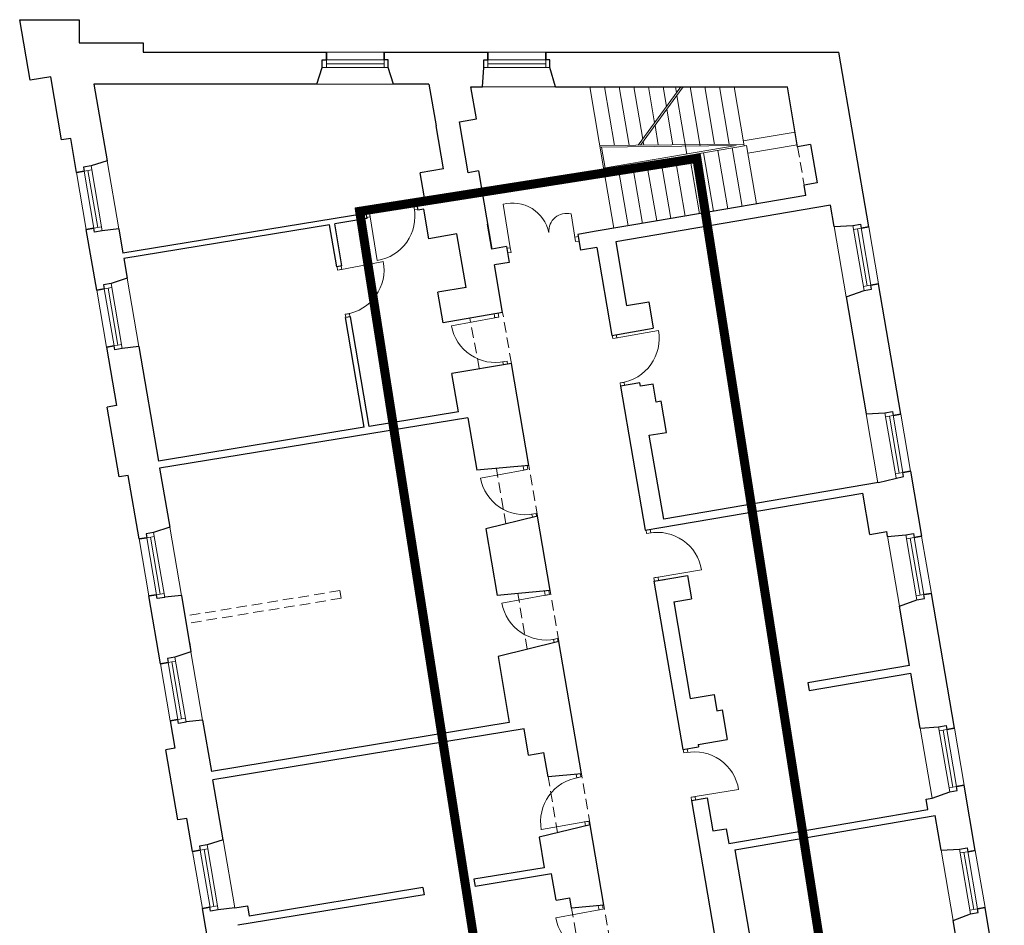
# Model space of a CAD drawing. Header units: centimetres. Extents: x 690840 to 714026, y 27673 to 40762.
# Tile 55 of 162: x 699882 to 699977, y 32567 to 32654. Entities that reach past the tile are written whole.
import ezdxf

# ---------------------------------------------------------------- set-up
doc = ezdxf.new("R2010")
doc.units = ezdxf.units.CM
doc.linetypes.add('DASHED', pattern=[19.05, 12.7, -6.35])
for name, color, linetype, lineweight in [('Drzwi i okna', 51, 'Continuous', 9), ('Przekrojowa', 253, 'Continuous', 25), ('Ramka', 255, 'Continuous', 9), ('S3_obrys zakresu', 1, 'Continuous', 5), ('Widokowa', 140, 'Continuous', 9)]:
    doc.layers.add(name, color=color, linetype=linetype, lineweight=lineweight)

# ---------------------------------------------------------------- blocks, each defined once
blk = doc.blocks.new('zw$2918')
at = {"layer": 'Drzwi i okna', "color": 0}
for p, q in [((763.4, -360), (769.2, -359.1)), ((764.8, -368.9), (763.4, -360)), ((950.2, -441.6), (936.3, -357.3)), ((677.6, -373.9), (670.5, -375.1)), ((679, -382.8), (677.6, -373.9)), ((764.7, -367.9), (770.3, -367)), ((1076.8, -429.8), (1067.9, -376)), ((671.9, -383), (678.9, -381.8)), ((678.9, -381.8), (692.5, -466.2)), ((1075.3, -420.9), (1081.8, -419.8)), ((1075.3, -420.9), (1076.8, -429.8)), ((1076.8, -429.8), (1083.3, -428.7)), ((950.2, -441.6), (943.7, -442.7)), ((951.7, -450.5), (945.2, -451.6)), ((950.2, -441.6), (951.7, -450.5)), ((620.3, -484.1), (704.4, -468.5)), ((615.9, -484.8), (614.8, -478.3)), ((624.8, -483.3), (615.9, -484.8)), ((623.8, -483.5), (622.7, -477)), ((639.5, -569), (630.7, -570.5)), ((630.7, -570.5), (631.8, -576.8)), ((639.7, -575.5), (638.6, -569.1)), ((919, -570.3), (920.3, -577.2)), ((928.1, -575.7), (926.8, -568.6)), ((920.3, -577.2), (836.2, -592.7)), ((919.3, -577.4), (928.1, -575.7)), ((1153.2, -616.9), (1237.4, -602)), ((1156.7, -616.3), (1155.6, -609.8)), ((1148.8, -617.6), (1147.7, -611.1)), ((1157.7, -616.2), (1148.8, -617.6)), ((935, -662.8), (943.9, -661.2)), ((936, -662.7), (937, -668.3)), ((943.9, -661.2), (944.9, -667)), ((1171.8, -701.9), (1162.9, -703.4)), ((1162.9, -703.4), (1164, -709.8)), ((1171.8, -708.5), (1170.8, -702.1)), ((976.6, -872), (892.5, -887.5)), ((975.4, -865.1), (976.6, -872)), ((975.6, -872.2), (984.5, -870.6)), ((984.5, -870.6), (983.2, -863.5)), ((991.4, -957.7), (1000.2, -956.1)), ((992.3, -957.5), (993.4, -963.1)), ((1000.2, -956.1), (1001.3, -961.8)), ((1214.4, -995), (1213.3, -988.5)), ((1222.3, -993.7), (1221.2, -987.2)), ((1223.3, -993.5), (1214.4, -995)), ((1236.4, -1079.4), (1320.8, -1065.5)), ((1237.4, -1079.3), (1228.5, -1080.7)), ((1228.5, -1080.7), (1229.6, -1087.1)), ((1237.5, -1085.8), (1236.4, -1079.4)), ((1026, -1113.1), (1024.7, -1106)), ((1018.1, -1114.5), (934, -1130)), ((1016.6, -1106.5), (1018.1, -1114.5)), ((1017.1, -1114.7), (1026, -1113.1)), ((1032.8, -1200.2), (1041.7, -1198.5)), ((1033.8, -1200), (1035, -1206.3)), ((1041.7, -1198.5), (1042.8, -1204.4)), ((1286.2, -1419.9), (1285.2, -1413.4)), ((1295.1, -1418.5), (1286.2, -1419.9)), ((1294.1, -1418.6), (1293, -1412.1)), ((1079.3, -1467.8), (1078.1, -1461.3)), ((1078.3, -1468), (1087.1, -1466.4)), ((1087.1, -1466.4), (1086.1, -1460.7)), ((1309.2, -1504.2), (1300.4, -1505.7)), ((1300.4, -1505.7), (1301.4, -1512.1)), ((1308.2, -1504.4), (1392.6, -1490.5)), ((1309.3, -1510.8), (1308.2, -1504.4)), ((1094.6, -1553.4), (1010.4, -1568.4)), ((1093.6, -1553.5), (1102.4, -1552)), ((1095.9, -1561.1), (1094.6, -1553.4)), ((1102.4, -1552), (1103.7, -1559.1)), ((1120.8, -1715.6), (1122.3, -1723.7)), ((1130.1, -1722.2), (1128.8, -1714.9)), ((1122.3, -1723.7), (1038.2, -1739.1)), ((1121.3, -1723.8), (1130.1, -1722.2))]:
    blk.add_line(p, q, dxfattribs=at)
at = {"layer": 'Drzwi i okna', "color": 0, "ltscale": 1.6}
for centre, radius, start, end in [((954.4, -427), 72.1, 11.9188, 104.5567), ((678.9, -380.6), 86.7, 279.0709, 10.6815), ((1059.5, -409.7), 34.7, 75.9366, 184.1291), ((619.1, -484.5), 86.7, 278.9985, 10.6091), ((921.5, -577.1), 86.7, 190.2929, 281.9036), ((1152, -617.3), 86.7, 278.5629, 10.1735), ((977.9, -872), 86.7, 190.2929, 281.9036), ((1235.2, -1079.4), 86.7, 9.2331, 100.8437), ((1019.4, -1114.5), 86.7, 190.2929, 281.9036), ((1307, -1504.4), 86.7, 9.2331, 100.8437), ((1095.7, -1553), 86.7, 98.6519, 190.2626), ((1123.5, -1723.6), 86.7, 190.2929, 281.9036)]:
    blk.add_arc(centre, radius, start, end, dxfattribs=at)
at = {"layer": 'Drzwi i okna', "color": 0}
for centre, start, end in [((755.5, -366), 187.546, 190.8446), ((621.9, -492.7), 278.1438, 281.4424), ((937.8, -653.4), 98.7681, 102.0666), ((1154.7, -625.5), 277.7082, 281.0068), ((994.1, -948.3), 98.7681, 102.0666), ((1220.4, -1002.9), 277.7082, 281.0068), ((1035.6, -1190.7), 98.7681, 102.0666), ((1292.2, -1427.9), 277.7082, 281.0068), ((1084.2, -1475.9), 278.4889, 281.7875), ((1139.7, -1799.9), 98.7681, 102.0666)]:
    blk.add_arc(centre, 78.2, start, end, dxfattribs=at)
at = {"layer": 'Przekrojowa', "color": 0, "ltscale": 1.6}
for p, q in [((20.1, -117.3), (0, 0)), ((0, 0), (115, 0)), ((115, 0), (115, -45)), ((115, -45), (239, -45)), ((239, -45), (239, -63)), ((239, -63), (594, -63)), ((706, -63), (907, -63)), ((1019, -63), (1586.8, -63)), ((1644.6, -401), (1586.8, -63)), ((575.7, -125), (586.2, -92.8)), ((724.3, -125), (713.8, -92.8)), ((896.4, -129.9), (899.2, -92.8)), ((1038.1, -129.9), (1026.8, -92.8)), ((60.2, -110.4), (20.1, -117.3)), ((81.1, -232.8), (60.2, -110.4)), ((575.7, -125), (143.8, -125)), ((143.8, -125), (169.2, -273.1)), ((792.8, -125), (724.3, -125)), ((792.8, -125), (806.6, -205.4)), ((884.5, -192.1), (873.9, -129.9)), ((873.9, -129.9), (896.4, -129.9)), ((1038.1, -129.9), (1048.7, -129.9)), ((1048.7, -129.9), (1487.3, -129.9)), ((1506.9, -246.1), (1487.3, -129.9)), ((820.8, -288.6), (806.6, -205.4)), ((852, -197.7), (884.5, -192.1)), ((868.8, -296.3), (852, -197.7)), ((98.9, -229.8), (81.1, -232.8)), ((110.2, -295.8), (98.9, -229.8)), ((1531.7, -241.8), (1506.9, -246.1)), ((1531.7, -241.8), (1544.4, -315.9)), ((169.2, -273.1), (138.2, -283.2)), ((820.8, -288.6), (776, -296.3)), ((786.2, -356.1), (776, -296.3)), ((888.5, -292.9), (868.8, -296.3)), ((888.5, -292.9), (914.4, -444.3)), ((1544.4, -315.9), (1519.4, -320.2)), ((1522.7, -340.3), (1519.4, -320.2)), ((1522.7, -340.3), (1231.6, -390.1)), ((786.2, -356.1), (769.2, -358.9)), ((769.2, -358.9), (770.9, -369)), ((1570.5, -359.3), (1154.5, -430.4)), ((1577.8, -400.7), (1570.5, -359.3)), ((670.5, -375.1), (199.8, -452.3)), ((670.5, -375.1), (672.2, -385.2)), ((782.8, -367), (770.9, -369)), ((792.5, -424.2), (782.8, -367)), ((600.2, -397), (201.5, -462.3)), ((614.1, -478.4), (600.2, -397)), ((672.2, -385.2), (610.1, -395.3)), ((624, -476.8), (610.1, -395.3)), ((914.4, -444.3), (906.1, -395.8)), ((1231.6, -390.1), (1112.7, -410.4)), ((1577.8, -400.7), (1613.9, -398.4)), ((149.1, -523.5), (129, -406.2)), ((191.8, -405.2), (159.6, -408.7)), ((191.8, -405.2), (199.8, -452.3)), ((846.8, -414.9), (792.5, -424.2)), ((864.5, -518.4), (846.8, -414.9)), ((1112.7, -410.4), (1081.1, -415.8)), ((1081.1, -415.8), (1086.3, -446.4)), ((1154.5, -430.4), (1175.6, -553.6)), ((943.1, -439.4), (914.4, -444.3)), ((943.1, -439.4), (948.3, -470)), ((1117.9, -441), (1086.3, -446.4)), ((1117.9, -441), (1147.1, -611.2)), ((201.5, -462.3), (208.1, -500.8)), ((948.3, -470), (919.7, -474.9)), ((935.4, -567.2), (919.7, -474.9)), ((624, -476.8), (614.1, -478.4)), ((208.1, -500.8), (177.1, -510.9)), ((1706.6, -763.8), (1663.4, -511.4)), ((864.5, -518.4), (810.2, -527.7)), ((820.4, -586.8), (810.2, -527.7)), ((1600.9, -536.9), (1635.4, -524.1)), ((1175.6, -553.6), (1218.5, -546.3)), ((1218.5, -546.3), (1227.3, -597.5)), ((1600.9, -536.9), (1639.6, -763.5)), ((935.4, -567.2), (820.4, -586.8)), ((640.8, -575.3), (631, -576.9)), ((667.3, -789.3), (631, -576.9)), ((677.2, -787.7), (640.8, -575.3)), ((1147.1, -611.2), (1227.3, -597.5)), ((168, -633.9), (187.4, -747.3)), ((230.7, -632.9), (198.5, -636.4)), ((230.7, -632.9), (268.6, -854.6)), ((952.3, -665.7), (837.2, -685.4)), ((986, -863), (952.3, -665.7)), ((849.8, -759.3), (837.2, -685.4)), ((1201.3, -703.4), (1164, -709.8)), ((1202.4, -709.9), (1201.3, -703.4)), ((1164, -709.8), (1211.7, -988.7)), ((1226.8, -705.7), (1202.4, -709.9)), ((1232.8, -740.6), (1226.8, -705.7)), ((1242.7, -738.9), (1232.8, -740.6)), ((1253, -799.1), (1242.7, -738.9)), ((187.4, -747.3), (169.6, -750.3)), ((192.7, -885.4), (169.6, -750.3)), ((849.8, -759.3), (677.2, -787.7)), ((1639.6, -763.5), (1676, -761.1)), ((867.8, -770.8), (271, -868.7)), ((867.8, -770.8), (885.2, -872.3)), ((667.3, -789.3), (268.6, -854.6)), ((1219.4, -804.8), (1253, -799.1)), ((1182.4, -817.2), (1182.4, -817.2)), ((1247.4, -967.4), (1219.4, -804.8)), ((271, -868.7), (290.5, -982.8)), ((986, -863), (885.2, -872.3)), ((1725.5, -874.2), (1747, -1000.4)), ((210.4, -882.3), (192.7, -885.4)), ((231.5, -1005.5), (210.4, -882.3)), ((1663.3, -896.3), (1247.4, -967.4)), ((1242.1, -983.5), (1633.1, -916.7)), ((1646.8, -996.7), (1633.1, -916.7)), ((1002.9, -961.6), (902.6, -986)), ((1027.5, -1105.5), (1002.9, -961.6)), ((290.5, -982.8), (259.5, -992.9)), ((902.6, -986), (924.6, -1115)), ((1211.7, -988.7), (1242.1, -983.5)), ((1646.8, -996.7), (1679.4, -991.1)), ((1681, -1001), (1679.4, -991.1)), ((1681, -1001), (1716.4, -997.7)), ((1228.6, -1087.3), (1259, -1082.1)), ((1228.6, -1087.3), (1248.8, -1083.8)), ((1259, -1082.1), (1293.5, -1076.2)), ((1293.5, -1076.2), (1301.3, -1121.5)), ((1027.5, -1105.5), (924.6, -1115)), ((1228.6, -1087.3), (1284.5, -1413.5)), ((272.8, -1247), (250.4, -1115.9)), ((313.1, -1114.9), (280.9, -1118.4)), ((313.1, -1114.9), (331.8, -1224.3)), ((1266.8, -1127.4), (1301.3, -1121.5)), ((1704.1, -1135.7), (1737.9, -1123.4)), ((1810.6, -1372), (1765.9, -1110.8)), ((1266.8, -1127.4), (1298.9, -1314.7)), ((1723.7, -1250.3), (1704.1, -1135.7)), ((328.7, -1206.3), (331.8, -1224.3)), ((1044.3, -1204), (926.5, -1232.8)), ((1088.2, -1460.3), (1044.3, -1204)), ((331.8, -1224.3), (300.8, -1234.4)), ((926.5, -1232.8), (948.4, -1361.1)), ((1723.7, -1250.3), (1526.9, -1284)), ((1529.3, -1298.8), (1726.2, -1265.1)), ((1744.4, -1371.7), (1726.2, -1265.1)), ((1526.9, -1284), (1529.3, -1298.8)), ((1298.9, -1314.7), (1345.2, -1306.8)), ((1345.2, -1306.8), (1350.6, -1338.3)), ((1350.6, -1338.3), (1360.5, -1336.6)), ((1360.5, -1336.6), (1370.3, -1393.8)), ((291.7, -1357.4), (300.8, -1410.7)), ((354.4, -1356.4), (322.2, -1359.9)), ((354.4, -1356.4), (371.4, -1455.7)), ((948.4, -1361.1), (371.4, -1455.7)), ((977.1, -1372.9), (374.1, -1471.7)), ((985.8, -1424), (977.1, -1372.9)), ((1744.4, -1371.7), (1780, -1369.3)), ((300.8, -1410.7), (283, -1413.7)), ((1284.5, -1413.5), (1314.9, -1408.3)), ((1314.1, -1403.4), (1370.3, -1393.8)), ((1314.1, -1403.4), (1314.9, -1408.3)), ((306.3, -1549.7), (283, -1413.7)), ((985.8, -1424), (1015.4, -1419)), ((1023.5, -1466.3), (1015.4, -1419)), ((1088.2, -1460.3), (1023.5, -1466.3)), ((394, -1588), (374.1, -1471.7)), ((1851, -1608.5), (1829.5, -1482.4)), ((1767.7, -1507.6), (1801.4, -1495)), ((1301.4, -1512.1), (1331.8, -1506.9)), ((1301.4, -1512.1), (1349.9, -1795)), ((1331.8, -1506.9), (1342.8, -1571)), ((1755.8, -1509.6), (1767.7, -1507.6)), ((1759.2, -1529.2), (1755.8, -1509.6)), ((1373.3, -1595.2), (1759.2, -1529.2)), ((1385.2, -1607.3), (1773.4, -1541)), ((1784.9, -1608.2), (1773.4, -1541)), ((324, -1546.7), (306.3, -1549.7)), ((335, -1610.7), (324, -1546.7)), ((1105, -1558.9), (1005.9, -1583.1)), ((1131.6, -1714.6), (1105, -1558.9)), ((1342.8, -1571), (1368.4, -1566.6)), ((1368.4, -1566.6), (1373.3, -1595.2)), ((394, -1588), (363, -1598.1)), ((1005.9, -1583.1), (1016, -1642.1)), ((1385.2, -1607.3), (1415.4, -1783.7)), ((1784.9, -1608.2), (1820.4, -1605.9)), ((1016, -1642.1), (879.6, -1664.5)), ((1030.2, -1654), (882, -1678.3)), ((1039, -1705.1), (1030.2, -1654)), ((879.6, -1664.5), (882, -1678.3)), ((783.3, -1694.4), (422.3, -1753.6)), ((780.9, -1680.6), (444.6, -1735.8)), ((780.9, -1680.6), (783.3, -1694.4)), ((416.6, -1720.1), (441.3, -1716.1)), ((441.3, -1716.1), (444.6, -1735.8)), ((1039, -1705.1), (1065.6, -1700.6)), ((1069, -1720.4), (1065.6, -1700.6)), ((1131.6, -1714.6), (1069, -1720.4)), ((375.3, -1846.3), (353.9, -1721.1)), ((416.6, -1720.1), (384.4, -1723.7)), ((1808.1, -1744.1), (1841.9, -1731.6)), ((1907.2, -1936.8), (1869.9, -1718.9)), ((1834, -1895.8), (1808.1, -1744.1))]:
    blk.add_line(p, q, dxfattribs=at)
at = {"layer": 'Przekrojowa', "color": 0}
for p, q in [((594, -78), (594, -63)), ((594, -63), (594, -78)), ((706, -78), (706, -63)), ((706, -63), (706, -78)), ((907, -78), (907, -63)), ((907, -63), (907, -78)), ((1019, -78), (1019, -63)), ((1019, -63), (1019, -78)), ((586.2, -92.8), (586.2, -78)), ((586.2, -78), (594, -78)), ((713.8, -78), (706, -78)), ((713.8, -92.8), (713.8, -78)), ((899.2, -92.8), (899.2, -78)), ((899.2, -78), (907, -78)), ((1026.8, -78), (1019, -78)), ((1026.8, -92.8), (1026.8, -78)), ((138.2, -283.2), (123.6, -285.7)), ((123.6, -285.7), (124.9, -293.3)), ((124.9, -293.3), (110.2, -295.8)), ((110.2, -295.8), (124.9, -293.3)), ((1613.9, -398.4), (1628.5, -395.9)), ((1628.5, -395.9), (1629.8, -403.6)), ((143.8, -403.7), (129, -406.2)), ((129, -406.2), (143.8, -403.7)), ((145.1, -411.4), (143.8, -403.7)), ((159.7, -408.9), (145.1, -411.4)), ((1629.8, -403.6), (1644.6, -401)), ((1644.6, -401), (1629.8, -403.6)), ((177.1, -510.9), (162.5, -513.3)), ((162.5, -513.3), (163.8, -521)), ((1648.7, -513.9), (1663.4, -511.4)), ((1663.4, -511.4), (1648.7, -513.9)), ((1650, -521.6), (1648.7, -513.9)), ((163.8, -521), (149.1, -523.5)), ((149.1, -523.5), (163.8, -521)), ((1635.4, -524.1), (1650, -521.6)), ((182.7, -631.4), (168, -633.9)), ((168, -633.9), (182.7, -631.4)), ((184, -639.1), (182.7, -631.4)), ((198.6, -636.6), (184, -639.1)), ((1676, -761.1), (1690.5, -758.6)), ((1690.5, -758.6), (1691.9, -766.3)), ((1691.9, -766.3), (1706.6, -763.8)), ((1706.6, -763.8), (1691.9, -766.3)), ((1710.7, -876.7), (1725.5, -874.2)), ((1725.5, -874.2), (1710.7, -876.7)), ((1712, -884.4), (1710.7, -876.7)), ((1663.3, -896.3), (1712, -884.4)), ((246.2, -1003), (231.5, -1005.5)), ((231.5, -1005.5), (246.2, -1003)), ((259.5, -992.9), (244.9, -995.4)), ((244.9, -995.4), (246.2, -1003)), ((1716.4, -997.7), (1731, -995.2)), ((1731, -995.2), (1732.3, -1002.9)), ((1732.3, -1002.9), (1747, -1000.4)), ((1747, -1000.4), (1732.3, -1002.9)), ((265.1, -1113.4), (250.4, -1115.9)), ((250.4, -1115.9), (265.1, -1113.4)), ((266.4, -1121.1), (265.1, -1113.4)), ((281, -1118.6), (266.4, -1121.1)), ((1737.9, -1123.4), (1752.5, -1120.9)), ((1751.2, -1113.3), (1765.9, -1110.8)), ((1765.9, -1110.8), (1751.2, -1113.3)), ((1752.5, -1120.9), (1751.2, -1113.3)), ((300.8, -1234.4), (286.2, -1236.8)), ((286.2, -1236.8), (287.5, -1244.5)), ((287.5, -1244.5), (272.8, -1247)), ((272.8, -1247), (287.5, -1244.5)), ((306.4, -1354.9), (291.7, -1357.4)), ((291.7, -1357.4), (306.4, -1354.9)), ((307.7, -1362.6), (306.4, -1354.9)), ((322.3, -1360.1), (307.7, -1362.6)), ((1780, -1369.3), (1794.5, -1366.8)), ((1794.5, -1366.8), (1795.9, -1374.5)), ((1795.9, -1374.5), (1810.6, -1372)), ((1810.6, -1372), (1795.9, -1374.5)), ((1814.7, -1484.9), (1829.5, -1482.4)), ((1829.5, -1482.4), (1814.7, -1484.9)), ((1816, -1492.5), (1814.7, -1484.9)), ((1801.4, -1495), (1816, -1492.5)), ((363, -1598.1), (348.4, -1600.6)), ((348.4, -1600.6), (349.7, -1608.2)), ((349.7, -1608.2), (335, -1610.7)), ((335, -1610.7), (349.7, -1608.2)), ((1820.4, -1605.9), (1835, -1603.4)), ((1835, -1603.4), (1836.3, -1611.1)), ((1836.3, -1611.1), (1851, -1608.5)), ((1851, -1608.5), (1836.3, -1611.1)), ((368.6, -1718.6), (353.9, -1721.1)), ((353.9, -1721.1), (368.6, -1718.6)), ((369.9, -1726.3), (368.6, -1718.6)), ((384.5, -1723.8), (369.9, -1726.3)), ((1841.9, -1731.6), (1856.5, -1729.1)), ((1855.2, -1721.5), (1869.9, -1718.9)), ((1869.9, -1718.9), (1855.2, -1721.5)), ((1856.5, -1729.1), (1855.2, -1721.5))]:
    blk.add_line(p, q, dxfattribs=at)
at = {"layer": 'Widokowa', "color": 0, "ltscale": 1.6}
for p, q in [((706, -63), (594, -63)), ((1019, -63), (907, -63)), ((724.3, -125), (575.7, -125)), ((1038.1, -129.9), (896.4, -129.9)), ((1104.1, -129.9), (1131.6, -290.7)), ((1132.5, -129.9), (1152, -243.5)), ((1160.9, -129.9), (1180.3, -243.2)), ((1189.3, -129.9), (1206.7, -231.2)), ((1198.1, -242.9), (1280.4, -129.9)), ((1202.6, -243.2), (1285, -129.9)), ((1217.7, -129.9), (1229.7, -199.6)), ((1246.2, -129.9), (1252.7, -168)), ((1270.2, -129.9), (1272.1, -141.3)), ((1298.6, -129.9), (1318.2, -244.7)), ((1327, -129.9), (1346, -241.4)), ((1355.4, -129.9), (1374.4, -241.1)), ((1383.8, -129.9), (1403.3, -244.3)), ((1273, -146.5), (1292.4, -260.2)), ((1253.6, -173.2), (1265.4, -242.3)), ((1230.6, -204.8), (1237, -242.6)), ((1401.5, -234.5), (1501.9, -217.7)), ((1123.6, -243.8), (1402.8, -240.8)), ((1124.1, -246.8), (1387.5, -243.9)), ((1134.1, -287.3), (1127.1, -246.8)), ((1387.5, -243.9), (1131.1, -287.8)), ((1407.6, -243.5), (1131.6, -290.7)), ((1207.6, -236.4), (1208.7, -242.9)), ((1407.6, -243.5), (1427, -356.7)), ((1410.2, -258.4), (1506.2, -242.4)), ((1297.2, -262.4), (1316.6, -375.6)), ((1324.8, -257.7), (1344.2, -370.8)), ((1352.4, -253), (1371.8, -366.1)), ((1380, -248.3), (1399.4, -361.4)), ((169.2, -273.1), (191.8, -405.2)), ((1159.2, -286), (1178.6, -399.2)), ((1186.8, -281.3), (1206.2, -394.4)), ((1214.4, -276.6), (1233.8, -389.7)), ((1242, -271.9), (1261.4, -385)), ((1269.6, -267.1), (1289, -380.3)), ((110.2, -295.8), (129, -406.2)), ((1131.6, -290.7), (1151, -403.9)), ((1600.9, -536.9), (1577.8, -400.7)), ((1663.4, -511.4), (1644.6, -401)), ((208.1, -500.8), (230.7, -632.9)), ((149.1, -523.5), (168, -633.9)), ((1662.4, -896.5), (1639.6, -763.5)), ((1725.5, -874.2), (1706.6, -763.8)), ((290.5, -982.8), (313.1, -1114.9)), ((231.5, -1005.5), (250.4, -1115.9)), ((1704.1, -1135.7), (1680.9, -1000.1)), ((1765.9, -1110.8), (1747, -1000.4)), ((331.8, -1224.3), (354.4, -1356.4)), ((272.8, -1247), (291.7, -1357.4)), ((1767.6, -1507.4), (1744.4, -1371.7)), ((1829.5, -1482.4), (1810.6, -1372)), ((394, -1588), (416.6, -1720.1)), ((335, -1610.7), (353.9, -1721.1)), ((1808.1, -1744.1), (1784.9, -1608.2)), ((1869.9, -1718.9), (1851, -1608.5))]:
    blk.add_line(p, q, dxfattribs=at)
at = {"layer": 'Widokowa', "color": 0}
for p, q in [((586.2, -92.8), (713.8, -92.8)), ((593.8, -78), (706, -78)), ((594, -78), (594, -92.8)), ((594, -85.4), (706, -85.4)), ((706, -78), (706, -92.8)), ((899.2, -92.8), (1026.8, -92.8)), ((906.8, -78), (1019, -78)), ((907, -78), (907, -92.8)), ((907, -85.4), (1019, -85.4)), ((1019, -78), (1019, -92.8)), ((159.7, -408.9), (138.2, -283.2)), ((124.9, -293.3), (139.5, -290.8)), ((143.8, -403.9), (124.9, -293.3)), ((151.1, -402.5), (132.2, -292.1)), ((1613.9, -398.4), (1635.4, -524.1)), ((143.8, -403.7), (158.4, -401.2)), ((1629.8, -403.6), (1615.2, -406)), ((1622.5, -404.8), (1641.4, -515.2)), ((1629.8, -403.3), (1648.7, -513.9)), ((198.6, -636.6), (177.1, -510.9)), ((1648.7, -513.9), (1634.1, -516.4)), ((163.8, -521), (178.4, -518.5)), ((182.7, -631.6), (163.8, -521)), ((190, -630.2), (171.1, -519.8)), ((182.7, -631.4), (197.3, -628.9)), ((1676, -761.1), (1697.5, -886.9)), ((1691.9, -766.3), (1677.3, -768.8)), ((1684.6, -767.5), (1703.4, -877.9)), ((1691.8, -766.1), (1710.7, -876.7)), ((1710.7, -876.7), (1696.1, -879.2)), ((246.2, -1003), (260.8, -1000.5)), ((265.2, -1113.6), (246.2, -1003)), ((272.4, -1112.2), (253.5, -1001.8)), ((281, -1118.6), (259.5, -992.9)), ((1716.4, -997.7), (1737.9, -1123.4)), ((1732.3, -1002.9), (1717.7, -1005.4)), ((1725, -1004.1), (1743.9, -1114.5)), ((1732.3, -1002.6), (1751.2, -1113.3)), ((265.1, -1113.4), (279.7, -1110.9)), ((1751.2, -1113.3), (1736.6, -1115.8)), ((322.3, -1360.1), (300.8, -1234.4)), ((287.5, -1244.5), (302.1, -1242)), ((306.5, -1355.1), (287.5, -1244.5)), ((313.7, -1353.7), (294.8, -1243.3)), ((306.4, -1354.9), (321, -1352.4)), ((1780, -1369.3), (1801.4, -1495)), ((1795.9, -1374.5), (1781.3, -1377)), ((1788.6, -1375.7), (1807.4, -1486.1)), ((1795.8, -1374.3), (1814.7, -1484.9)), ((1814.7, -1484.9), (1800.1, -1487.4)), ((384.5, -1723.8), (363, -1598.1)), ((349.7, -1608.2), (364.3, -1605.7)), ((368.7, -1718.9), (349.7, -1608.2)), ((375.9, -1717.4), (357, -1607)), ((1820.4, -1605.9), (1841.9, -1731.6)), ((1836.3, -1611.1), (1821.7, -1613.6)), ((1829, -1612.3), (1847.9, -1722.7)), ((1836.3, -1610.8), (1855.2, -1721.5)), ((368.6, -1718.6), (383.2, -1716.1)), ((1855.2, -1721.5), (1840.6, -1724))]:
    blk.add_line(p, q, dxfattribs=at)
at = {"layer": 'Widokowa', "color": 0, "linetype": 'DASHED', "ltscale": 1.6}
for p, q in [((1506.9, -246.1), (1519.4, -320.2)), ((952.3, -665.7), (935.4, -567.2)), ((890.3, -675.7), (871.9, -578)), ((941.8, -976.5), (923.4, -868.8)), ((1002.9, -961.6), (986, -863)), ((620.2, -1105.5), (319.9, -1154.8)), ((620.2, -1105.5), (622.8, -1120.3)), ((1044.3, -1204), (1027.5, -1105.5)), ((622.8, -1120.3), (322.5, -1169.5)), ((983.2, -1218.9), (964.8, -1111.3)), ((1042, -1574.3), (1023.5, -1466.3)), ((1105, -1558.9), (1088.2, -1460.3)), ((1148.5, -1813.2), (1131.6, -1714.6)), ((1087.4, -1828.1), (1069, -1720.4))]:
    blk.add_line(p, q, dxfattribs=at)

msp = doc.modelspace()

# ---------------------------------------------------------------- linework, layer by layer
at = {"layer": 'S3_obrys zakresu', "color": 1, "ltscale": 1.6, "true_color": 0xff0000, "const_width": 0.877}
msp.add_lwpolyline([(699914.476, 32635.698), (699947.133, 32640.825), (699968.834, 32502.609), (699936.177, 32497.481)], close=True, dxfattribs=at)

# ---------------------------------------------------------------- block references
at = {"layer": 'Ramka', "color": 251, "xscale": 0.05, "yscale": 0.05, "zscale": 0.05}
msp.add_blockref('zw$2918', (699881.551, 32654.252), dxfattribs=at)

doc.saveas('drawing.dxf')
